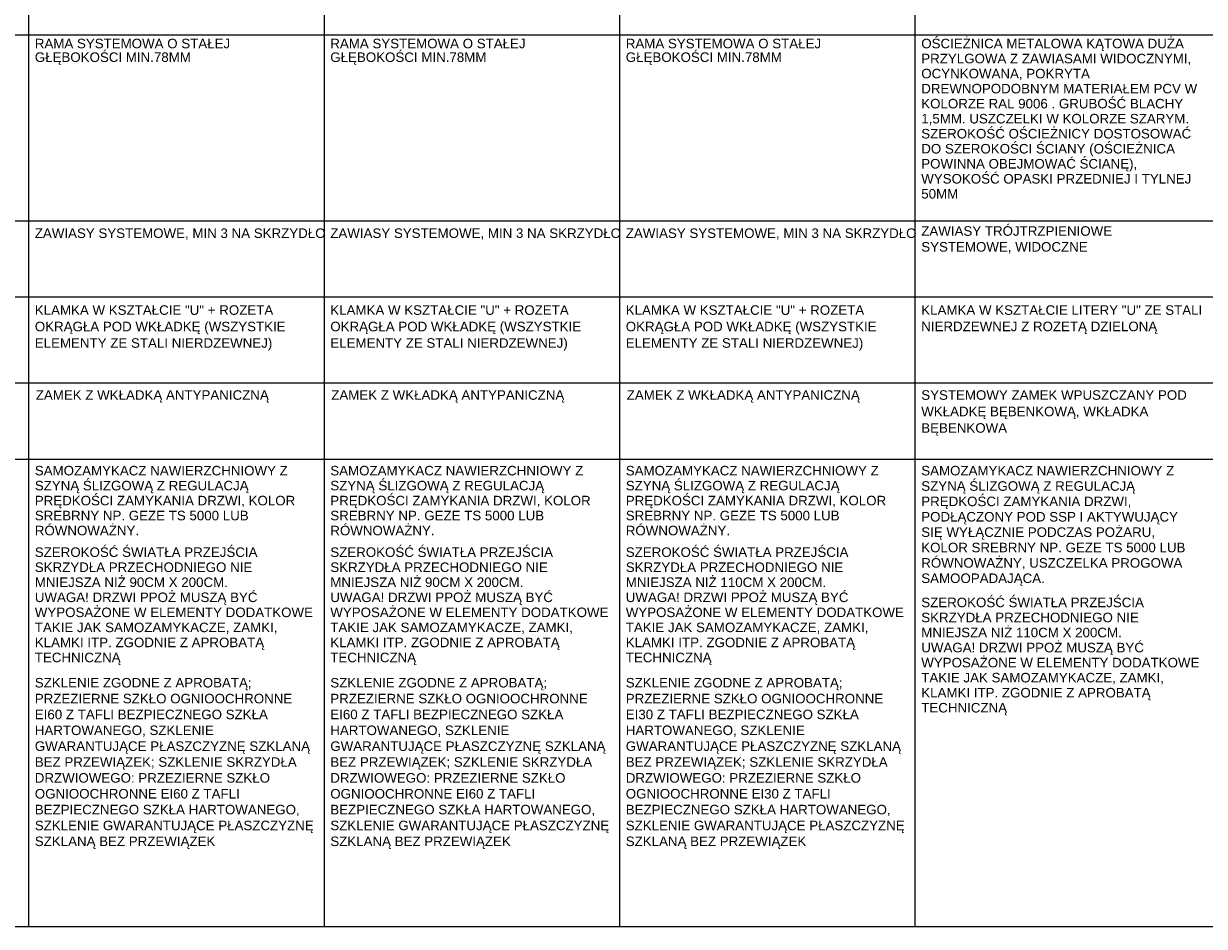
# Paper-space layout 'A-57 ZESTAWIENIE STOLARKI PROJEKTOWANEJ' of a CAD drawing. Header units: millimetres. Extents: x 0 to 900, y 0 to 1010.
# Tile 49 of 63: x 455 to 579, y 611 to 706. Entities that reach past the tile are written whole.
import ezdxf
from ezdxf.xclip import XClip

# ---------------------------------------------------------------- set-up
doc = ezdxf.new("R2010")
doc.units = ezdxf.units.MM
doc.header["$MEASUREMENT"] = 0
doc.header["$XCLIPFRAME"] = 0
doc.layers.add('0_Nr_pióra__7', color=7, linetype='Continuous', lineweight=18, true_color=0x171717)
doc.layers.add('0_Nr_pióra__94', color=7, linetype='Continuous', lineweight=5, true_color=0x3b3b3b)
doc.layers.add('A_podrys', color=7, linetype='Continuous')
doc.styles.add('STYL_AUTOMATYCZNY_1', font='arial.ttf')

# ---------------------------------------------------------------- blocks, each defined once
blk = doc.blocks.new('Rysunek_1_1', base_point=(-2089.9, -1946.74))
at = {"layer": '0_Nr_pióra__94', "color": 250, "linetype": 'Continuous', "lineweight": 5, "true_color": 0x3b3b3b}
for p, q in [((455.6, 801.75), (455.6, 611.36)), ((486.6, 801.75), (486.6, 611.36)), ((517.6, 801.75), (517.6, 611.36)), ((548.6, 801.75), (548.6, 611.36)), ((35.27, 704.86), (889.6, 704.86)), ((35.27, 685.36), (889.6, 685.36)), ((52.6, 677.36), (887.6, 677.36)), ((52.6, 668.36), (887.6, 668.36)), ((52.6, 660.36), (887.6, 660.36)), ((31.27, 611.36), (889.6, 611.36))]:
    blk.add_line(p, q, dxfattribs=at)
at = {"layer": '0_Nr_pióra__7', "color": 250, "linetype": 'Continuous', "lineweight": 18, "true_color": 0x171717, "char_height": 1, "attachment_point": 1, "style": 'STYL_AUTOMATYCZNY_1'}
for s, insert, width, line_spacing_factor in [('\\A1;{\\pql;\\fArial|b0|i0|c238|p0;\\W1.000000;RAMA SYSTEMOWA O STAŁEJ GŁĘBOKOŚCI MIN.78MM}', (456.26, 704.44), 29.4591, 0.859401), ('\\A1;{\\pql;\\fArial|b0|i0|c238|p0;\\W1.000000;RAMA SYSTEMOWA O STAŁEJ GŁĘBOKOŚCI MIN.78MM}', (487.26, 704.44), 29.4591, 0.859401), ('\\A1;{\\pql;\\fArial|b0|i0|c238|p0;\\W1.000000;RAMA SYSTEMOWA O STAŁEJ GŁĘBOKOŚCI MIN.78MM}', (518.26, 704.44), 29.4591, 0.859401), ('\\A1;{\\pql;\\fArial|b0|i0|c238|p0;\\W1.000000;OŚCIEŻNICA METALOWA KĄTOWA DUŻA PRZYLGOWA Z ZAWIASAMI WIDOCZNYMI, OCYNKOWANA, POKRYTA DREWNOPODOBNYM MATERIAŁEM PCV W KOLORZE RAL 9006 . GRUBOŚĆ BLACHY 1,5MM. USZCZELKI W KOLORZE SZARYM. SZEROKOŚĆ OŚCIEŻNICY DOSTOSOWAĆ DO SZEROKOŚCI ŚCIANY (OŚCIEŻNICA POWINNA OBEJMOWAĆ ŚCIANĘ), WYSOKOŚĆ OPASKI PRZEDNIEJ I TYLNEJ 50MM}', (549.26, 704.44), 29.4591, 0.945389), ('\\A1;{\\pql;\\fArial|b0|i0|c238|p0;\\W1.000000;ZAWIASY TRÓJTRZPIENIOWE \\fArial|b0|i0|c238|p0;\\W1.000000;SYSTEMOWE, WIDOCZNE}', (549.26, 684.78), 29.4591, 0.996913), ('\\A1;{\\pql;\\fArial|b0|i0|c238|p0;\\W1.000000;ZAWIASY SYSTEMOWE, MIN 3 NA \\fArial|b0|i0|c238|p0;\\W1.000000;SKRZYDŁO}', (456.26, 684.55), 29.4591, 1.001649), ('\\A1;{\\pql;\\fArial|b0|i0|c238|p0;\\W1.000000;ZAWIASY SYSTEMOWE, MIN 3 NA \\fArial|b0|i0|c238|p0;\\W1.000000;SKRZYDŁO}', (487.26, 684.55), 29.4591, 1.001649), ('\\A1;{\\pql;\\fArial|b0|i0|c238|p0;\\W1.000000;ZAWIASY SYSTEMOWE, MIN 3 NA \\fArial|b0|i0|c238|p0;\\W1.000000;SKRZYDŁO}', (518.26, 684.55), 29.4591, 1.001649), ('\\A1;{\\pql;\\fArial|b0|i0|c238|p0;\\W1.000000;KLAMKA W KSZTAŁCIE "U" + ROZETA \\fArial|b0|i0|c238|p0;\\W1.000000;OKRĄGŁA POD WKŁADKĘ (WSZYSTKIE \\fArial|b0|i0|c238|p0;\\W1.000000;ELEMENTY ZE STALI NIERDZEWNEJ)}', (456.26, 676.49), 29.4591, 1.036028), ('\\A1;{\\pql;\\fArial|b0|i0|c238|p0;\\W1.000000;KLAMKA W KSZTAŁCIE "U" + ROZETA \\fArial|b0|i0|c238|p0;\\W1.000000;OKRĄGŁA POD WKŁADKĘ (WSZYSTKIE \\fArial|b0|i0|c238|p0;\\W1.000000;ELEMENTY ZE STALI NIERDZEWNEJ)}', (487.26, 676.49), 29.4591, 1.036028), ('\\A1;{\\pql;\\fArial|b0|i0|c238|p0;\\W1.000000;KLAMKA W KSZTAŁCIE "U" + ROZETA \\fArial|b0|i0|c238|p0;\\W1.000000;OKRĄGŁA POD WKŁADKĘ (WSZYSTKIE \\fArial|b0|i0|c238|p0;\\W1.000000;ELEMENTY ZE STALI NIERDZEWNEJ)}', (518.26, 676.49), 29.4591, 1.036028), ('\\A1;{\\pql;\\fArial|b0|i0|c238|p0;\\W1.000000;KLAMKA W KSZTAŁCIE LITERY "U" ZE STALI NIERDZEWNEJ Z ROZETĄ DZIELONĄ}', (549.26, 676.49), 29.4591, 1.029431), ('\\A1;{\\pql;\\fArial|b0|i0|c238|p0;\\W1.000000;SYSTEMOWY ZAMEK WPUSZCZANY POD \\fArial|b0|i0|c238|p0;\\W1.000000;WKŁADKĘ BĘBENKOWĄ, WKŁADKA \\fArial|b0|i0|c238|p0;\\W1.000000;BĘBENKOWA}', (549.26, 667.58), 29.4591, 1.036129), ('\\A1;{\\pql;\\fArial|b0|i0|c238|p0;\\W1.000000;SAMOZAMYKACZ NAWIERZCHNIOWY Z SZYNĄ ŚLIZGOWĄ Z REGULACJĄ PRĘDKOŚCI ZAMYKANIA DRZWI, KOLOR SREBRNY NP. GEZE TS 5000 LUB RÓWNOWAŻNY.}', (456.26, 659.65), 29.4591, 0.941901), ('\\A1;{\\pql;\\fArial|b0|i0|c238|p0;\\W1.000000;SAMOZAMYKACZ NAWIERZCHNIOWY Z SZYNĄ ŚLIZGOWĄ Z REGULACJĄ PRĘDKOŚCI ZAMYKANIA DRZWI, KOLOR SREBRNY NP. GEZE TS 5000 LUB RÓWNOWAŻNY.}', (487.26, 659.65), 29.4591, 0.941901), ('\\A1;{\\pql;\\fArial|b0|i0|c238|p0;\\W1.000000;SAMOZAMYKACZ NAWIERZCHNIOWY Z SZYNĄ ŚLIZGOWĄ Z REGULACJĄ PRĘDKOŚCI ZAMYKANIA DRZWI, KOLOR SREBRNY NP. GEZE TS 5000 LUB RÓWNOWAŻNY.}', (518.26, 659.65), 29.4591, 0.941901), ('\\A1;{\\pql;\\fArial|b0|i0|c238|p0;\\W1.000000;SAMOZAMYKACZ NAWIERZCHNIOWY Z SZYNĄ ŚLIZGOWĄ Z REGULACJĄ PRĘDKOŚCI ZAMYKANIA DRZWI, PODŁĄCZONY POD SSP I AKTYWUJĄCY SIĘ WYŁĄCZNIE PODCZAS POŻARU, KOLOR SREBRNY NP. GEZE TS 5000 LUB RÓWNOWAŻNY, USZCZELKA PROGOWA SAMOOPADAJĄCA.}', (549.26, 659.65), 29.4591, 0.96709), ('\\A1;{\\pql;\\fArial|b0|i0|c238|p0;\\W1.000000;SZEROKOŚĆ ŚWIATŁA PRZEJŚCIA SKRZYDŁA PRZECHODNIEGO NIE MNIEJSZA NIŻ 90CM X 200CM.\\P\\pql;\\fArial|b0|i0|c238|p0;\\W1.000000;UWAGA! DRZWI PPOŻ MUSZĄ BYĆ WYPOSAŻONE W ELEMENTY DODATKOWE TAKIE JAK SAMOZAMYKACZE, ZAMKI, KLAMKI ITP. ZGODNIE Z APROBATĄ TECHNICZNĄ}', (456.26, 651.1), 29.4591, 0.946258), ('\\A1;{\\pql;\\fArial|b0|i0|c238|p0;\\W1.000000;SZEROKOŚĆ ŚWIATŁA PRZEJŚCIA SKRZYDŁA PRZECHODNIEGO NIE MNIEJSZA NIŻ 90CM X 200CM.\\P\\pql;\\fArial|b0|i0|c238|p0;\\W1.000000;UWAGA! DRZWI PPOŻ MUSZĄ BYĆ WYPOSAŻONE W ELEMENTY DODATKOWE TAKIE JAK SAMOZAMYKACZE, ZAMKI, KLAMKI ITP. ZGODNIE Z APROBATĄ TECHNICZNĄ}', (487.26, 651.1), 29.4591, 0.946258), ('\\A1;{\\pql;\\fArial|b0|i0|c238|p0;\\W1.000000;SZEROKOŚĆ ŚWIATŁA PRZEJŚCIA SKRZYDŁA PRZECHODNIEGO NIE MNIEJSZA NIŻ 110CM X 200CM.\\P\\pql;\\fArial|b0|i0|c238|p0;\\W1.000000;UWAGA! DRZWI PPOŻ MUSZĄ BYĆ WYPOSAŻONE W ELEMENTY DODATKOWE TAKIE JAK SAMOZAMYKACZE, ZAMKI, KLAMKI ITP. ZGODNIE Z APROBATĄ TECHNICZNĄ}', (518.26, 651.1), 29.4591, 0.946258), ('\\A1;{\\pql;\\fArial|b0|i0|c238|p0;\\W1.000000;SZEROKOŚĆ ŚWIATŁA PRZEJŚCIA SKRZYDŁA PRZECHODNIEGO NIE MNIEJSZA NIŻ 110CM X 200CM.\\P\\pql;\\fArial|b0|i0|c238|p0;\\W1.000000;UWAGA! DRZWI PPOŻ MUSZĄ BYĆ WYPOSAŻONE W ELEMENTY DODATKOWE TAKIE JAK SAMOZAMYKACZE, ZAMKI, KLAMKI ITP. ZGODNIE Z APROBATĄ TECHNICZNĄ}', (549.26, 645.83), 29.4591, 0.946258), ('\\A1;{\\pql;\\fArial|b0|i0|c238|p0;\\W1.000000;SZKLENIE ZGODNE Z APROBATĄ; PRZEZIERNE SZKŁO OGNIOOCHRONNE EI60 Z TAFLI BEZPIECZNEGO SZKŁA HARTOWANEGO, SZKLENIE GWARANTUJĄCE PŁASZCZYZNĘ SZKLANĄ BEZ PRZEWIĄZEK; SZKLENIE SKRZYDŁA DRZWIOWEGO: PRZEZIERNE SZKŁO OGNIOOCHRONNE EI60 Z TAFLI BEZPIECZNEGO SZKŁA HARTOWANEGO, SZKLENIE GWARANTUJĄCE PŁASZCZYZNĘ SZKLANĄ BEZ PRZEWIĄZEK}', (456.26, 637.41), 29.9177, 0.997668), ('\\A1;{\\pql;\\fArial|b0|i0|c238|p0;\\W1.000000;SZKLENIE ZGODNE Z APROBATĄ; PRZEZIERNE SZKŁO OGNIOOCHRONNE EI60 Z TAFLI BEZPIECZNEGO SZKŁA HARTOWANEGO, SZKLENIE GWARANTUJĄCE PŁASZCZYZNĘ SZKLANĄ BEZ PRZEWIĄZEK; SZKLENIE SKRZYDŁA DRZWIOWEGO: PRZEZIERNE SZKŁO OGNIOOCHRONNE EI60 Z TAFLI BEZPIECZNEGO SZKŁA HARTOWANEGO, SZKLENIE GWARANTUJĄCE PŁASZCZYZNĘ SZKLANĄ BEZ PRZEWIĄZEK}', (487.26, 637.41), 29.9177, 0.997668), ('\\A1;{\\pql;\\fArial|b0|i0|c238|p0;\\W1.000000;SZKLENIE ZGODNE Z APROBATĄ; PRZEZIERNE SZKŁO OGNIOOCHRONNE EI30 Z TAFLI BEZPIECZNEGO SZKŁA HARTOWANEGO, SZKLENIE GWARANTUJĄCE PŁASZCZYZNĘ SZKLANĄ BEZ PRZEWIĄZEK; SZKLENIE SKRZYDŁA DRZWIOWEGO: PRZEZIERNE SZKŁO OGNIOOCHRONNE EI30 Z TAFLI BEZPIECZNEGO SZKŁA HARTOWANEGO, SZKLENIE GWARANTUJĄCE PŁASZCZYZNĘ SZKLANĄ BEZ PRZEWIĄZEK}', (518.26, 637.41), 29.9177, 0.997668)]:
    blk.add_mtext(s, dxfattribs=dict(at, insert=insert, width=width, line_spacing_factor=line_spacing_factor))
for insert in [(456.36, 667.58), (487.36, 667.58), (518.36, 667.58)]:
    blk.add_mtext('\\A1;{\\pql;\\fArial|b0|i0|c238|p0;\\W1.000000;ZAMEK \\fArial|b0|i0|c238|p0;\\W1.000000;Z\\fArial|b0|i0|c238|p0;\\W1.000000; WKŁADKĄ\\fArial|b0|i0|c238|p0;\\W1.000000; ANTYPANICZNĄ}', dxfattribs=dict(at, insert=insert))

psp = doc.layouts.new('A-57 ZESTAWIENIE STOLARKI PROJEKTOWANEJ')

# ---------------------------------------------------------------- block references
at = {"layer": 'A_podrys', "color": 37, "linetype": 'Continuous', "lineweight": 5, "true_color": 0x656532}
ref = psp.add_blockref('Rysunek_1_1', (-2089.9, -1946.74), dxfattribs=at)
XClip(ref).set_block_clipping_path([(28.6628210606, 4.9003190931), (892.6953650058, 1005.4179299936)])

doc.saveas('drawing.dxf')
